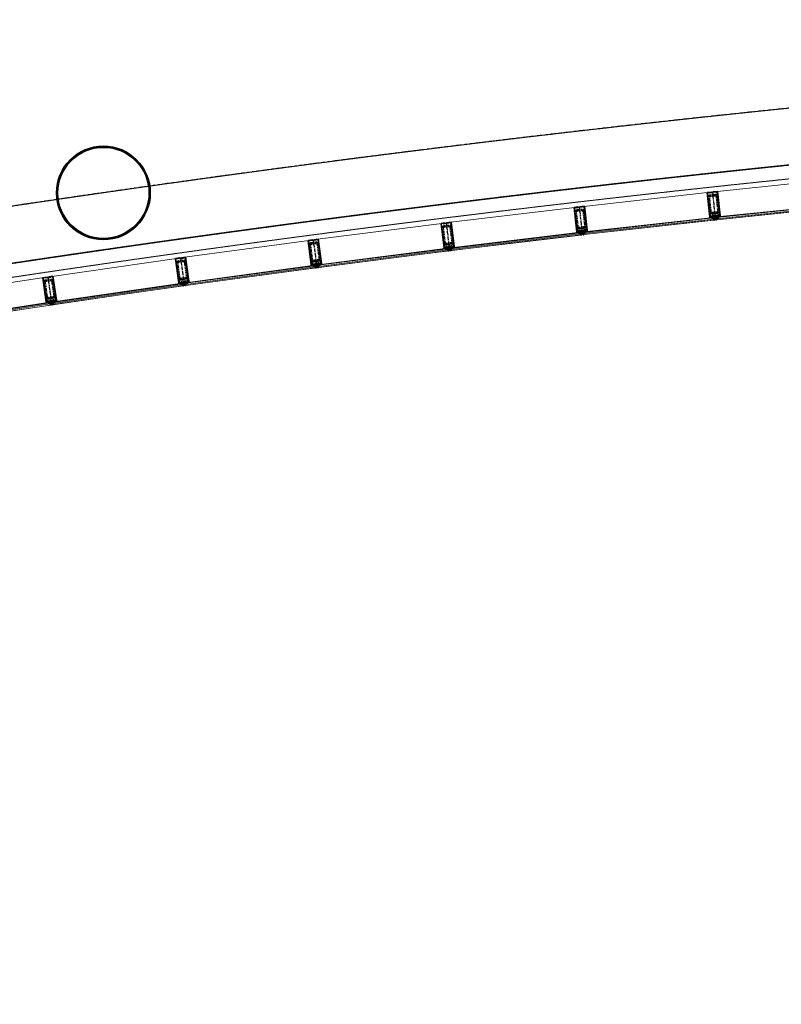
# Model space of a CAD drawing. Header units: millimetres. Extents: x 98667 to 994031, y -2704 to 533009.
# Tile 227 of 256: x 690884 to 699004, y 367669 to 378162. Entities that reach past the tile are written whole.
import ezdxf

# ---------------------------------------------------------------- set-up
doc = ezdxf.new("R2010")
doc.units = ezdxf.units.MM
for name, pattern in [('AP03000E0$0$CENTER', [50.8, 31.75, -6.35, 6.35, -6.35]), ('AP03000E0$0$HIDDEN', [9.525, 6.35, -3.175]), ('AP03000E0$0$HIDDENX2', [19.05, 12.7, -6.35]), ('sp00000g0$0$CENTER', [50.8, 31.75, -6.35, 6.35, -6.35])]:
    doc.linetypes.add(name, pattern=pattern)
for name, color, linetype in [('A-COL ENCLOUSER INNER', 1, 'Continuous'), ('A-COL ENCLOUSER OUTER', 6, 'Continuous'), ('sp00000g0$0$S-GRID', 1, 'sp00000g0$0$CENTER')]:
    doc.layers.add(name, color=color, linetype=linetype)
for name, color, linetype, lineweight in [('AP03000E0$0$A-GLAZ-FULL-EXTR', 2, 'Continuous', 20), ('AP03000E0$0$A-GLAZ-MULL-EXTR', 3, 'Continuous', 35), ('AP03000E0$0$A-WALL-FNSH', 1, 'Continuous', 15)]:
    doc.layers.add(name, color=color, linetype=linetype, lineweight=lineweight)
doc.layers.add('AP03000E0$0$A-Slab Edge Guide', color=55, linetype='Continuous', lineweight=15, plot=False)

msp = doc.modelspace()

# ---------------------------------------------------------------- linework, layer by layer
at = {"color": 251, "linetype": 'AP03000E0$0$CENTER'}
for p, q in [((698269, 376326), (698301, 376027)), ((696849, 376167), (696883, 375869)), ((695431, 375997), (695467, 375699)), ((694014, 375816), (694053, 375519)), ((692598, 375624), (692640, 375326)), ((691184, 375420), (691228, 375123))]:
    msp.add_line(p, q, dxfattribs=at)
at = {"layer": 'A-COL ENCLOUSER INNER', "color": 251}
for radius in [494, 485]:
    msp.add_circle((691777, 376316), radius, dxfattribs=at)
at = {"layer": 'A-COL ENCLOUSER OUTER', "color": 251}
msp.add_circle((691777, 376316), 500, dxfattribs=at)
at = {"layer": 'AP03000E0$0$A-GLAZ-FULL-EXTR', "color": 251}
for p, q in [((698287, 376328), (699671, 376471)), ((698250, 376324), (696867, 376169)), ((695449, 375999), (696830, 376165)), ((699699, 376202), (698315, 376059)), ((698316, 376053), (699699, 376196)), ((699701, 376185), (698317, 376041)), ((698318, 376029), (699702, 376173)), ((698315, 376059), (698316, 376053)), ((695412, 375995), (694032, 375818)), ((696897, 375901), (698280, 376055)), ((698281, 376049), (696898, 375895)), ((696899, 375883), (698282, 376037)), ((698283, 376025), (696901, 375871)), ((698264, 376035), (698263, 376047)), ((698263, 376044), (698269, 376045)), ((698264, 376038), (698263, 376044)), ((698270, 376039), (698264, 376038)), ((698269, 376048), (698281, 376049)), ((698270, 376036), (698269, 376048)), ((698269, 376045), (698270, 376039)), ((698282, 376037), (698270, 376036)), ((698280, 376055), (698281, 376049)), ((698281, 376049), (698282, 376037)), ((698282, 376037), (698283, 376025)), ((698328, 376054), (698316, 376053)), ((698316, 376053), (698317, 376041)), ((698317, 376041), (698329, 376042)), ((698317, 376041), (698318, 376029)), ((698329, 376042), (698328, 376054)), ((698334, 376052), (698328, 376051)), ((698328, 376051), (698328, 376045)), ((698328, 376045), (698334, 376046)), ((698335, 376043), (698334, 376055)), ((698334, 376046), (698334, 376052)), ((696862, 375897), (695481, 375731)), ((695482, 375725), (696863, 375891)), ((696865, 375879), (695483, 375713)), ((695485, 375702), (696866, 375867)), ((696847, 375877), (696845, 375889)), ((696846, 375880), (696846, 375886)), ((696846, 375886), (696852, 375886)), ((696852, 375880), (696846, 375880)), ((696851, 375889), (696863, 375891)), ((696853, 375877), (696851, 375889)), ((696852, 375886), (696852, 375880)), ((696865, 375879), (696853, 375877)), ((696863, 375891), (696862, 375897)), ((696863, 375891), (696865, 375879)), ((696866, 375867), (696865, 375879)), ((696898, 375895), (696897, 375901)), ((696910, 375896), (696898, 375895)), ((696898, 375895), (696899, 375883)), ((696899, 375883), (696911, 375884)), ((696901, 375871), (696899, 375883)), ((696911, 375884), (696910, 375896)), ((696916, 375894), (696910, 375893)), ((696910, 375893), (696911, 375887)), ((696911, 375887), (696917, 375888)), ((696917, 375885), (696916, 375897)), ((696917, 375888), (696916, 375894)), ((692617, 375626), (693995, 375813)), ((694066, 375551), (695446, 375727)), ((695447, 375721), (694067, 375545)), ((694069, 375533), (695448, 375709)), ((695450, 375697), (694070, 375521)), ((695431, 375707), (695429, 375719)), ((695429, 375716), (695435, 375717)), ((695430, 375710), (695429, 375716)), ((695436, 375711), (695430, 375710)), ((695435, 375719), (695447, 375721)), ((695437, 375708), (695435, 375719)), ((695435, 375717), (695436, 375711)), ((695448, 375709), (695437, 375708)), ((695446, 375727), (695447, 375721)), ((695447, 375721), (695448, 375709)), ((695448, 375709), (695450, 375697)), ((695481, 375731), (695482, 375725)), ((695494, 375727), (695482, 375725)), ((695482, 375725), (695483, 375713)), ((695483, 375713), (695495, 375715)), ((695483, 375713), (695485, 375702)), ((695495, 375715), (695494, 375727)), ((695500, 375725), (695494, 375724)), ((695494, 375724), (695495, 375718)), ((695495, 375718), (695501, 375719)), ((695501, 375716), (695500, 375727)), ((695501, 375719), (695500, 375725)), ((692580, 375621), (691203, 375423)), ((694031, 375546), (692653, 375359)), ((692654, 375353), (694032, 375540)), ((694016, 375526), (694014, 375538)), ((694016, 375529), (694015, 375535)), ((694015, 375535), (694021, 375535)), ((694020, 375538), (694032, 375540)), ((694022, 375526), (694020, 375538)), ((694021, 375535), (694021, 375529)), ((694032, 375540), (694031, 375546)), ((694032, 375540), (694034, 375528)), ((694067, 375545), (694066, 375551)), ((694079, 375546), (694067, 375545)), ((694067, 375545), (694069, 375533)), ((694069, 375533), (694080, 375534)), ((694080, 375534), (694079, 375546)), ((694085, 375544), (694079, 375543)), ((694079, 375543), (694080, 375537)), ((694080, 375537), (694086, 375538)), ((694086, 375535), (694085, 375547)), ((694086, 375538), (694085, 375544)), ((694034, 375528), (692655, 375341)), ((692657, 375329), (694035, 375516)), ((694021, 375529), (694016, 375529)), ((694034, 375528), (694022, 375526)), ((694035, 375516), (694034, 375528)), ((694070, 375521), (694069, 375533)), ((689790, 375208), (691166, 375417)), ((691241, 375155), (692618, 375354)), ((692619, 375348), (691242, 375149)), ((691244, 375138), (692621, 375336)), ((692622, 375324), (691245, 375126)), ((692603, 375333), (692601, 375345)), ((692601, 375342), (692607, 375343)), ((692602, 375336), (692601, 375342)), ((692608, 375337), (692602, 375336)), ((692607, 375346), (692619, 375348)), ((692609, 375334), (692607, 375346)), ((692607, 375343), (692608, 375337)), ((692621, 375336), (692609, 375334)), ((692618, 375354), (692619, 375348)), ((692619, 375348), (692621, 375336)), ((692621, 375336), (692622, 375324)), ((692653, 375359), (692654, 375353)), ((692666, 375354), (692654, 375353)), ((692654, 375353), (692655, 375341)), ((692655, 375341), (692667, 375342)), ((692655, 375341), (692657, 375329)), ((692667, 375342), (692666, 375354)), ((692672, 375352), (692666, 375351)), ((692666, 375351), (692667, 375345)), ((692667, 375345), (692673, 375346)), ((692673, 375343), (692672, 375355)), ((692673, 375346), (692672, 375352)), ((691206, 375150), (689831, 374941)), ((689832, 374935), (691207, 375144)), ((691209, 375132), (689834, 374923)), ((689835, 374911), (691211, 375121)), ((691191, 375130), (691189, 375142)), ((691191, 375133), (691190, 375139)), ((691190, 375139), (691196, 375139)), ((691197, 375134), (691191, 375133)), ((691195, 375142), (691207, 375144)), ((691197, 375131), (691195, 375142)), ((691196, 375139), (691197, 375134)), ((691209, 375132), (691197, 375131)), ((691207, 375144), (691206, 375150)), ((691207, 375144), (691209, 375132)), ((691211, 375121), (691209, 375132)), ((691242, 375149), (691241, 375155)), ((691254, 375151), (691242, 375149)), ((691242, 375149), (691244, 375138)), ((691244, 375138), (691256, 375139)), ((691245, 375126), (691244, 375138)), ((691256, 375139), (691254, 375151)), ((691260, 375149), (691254, 375148)), ((691254, 375148), (691255, 375142)), ((691255, 375142), (691261, 375143)), ((691261, 375140), (691260, 375152)), ((691261, 375143), (691260, 375149))]:
    msp.add_line(p, q, dxfattribs=at)
at = {"layer": 'AP03000E0$0$A-GLAZ-FULL-EXTR', "color": 251, "linetype": 'Continuous'}
for p, q in [((698269, 376047), (698281, 376047)), ((698269, 376043), (698281, 376043)), ((698270, 376036), (698270, 376048)), ((698270, 376040), (698282, 376040)), ((698270, 376037), (698279, 376037)), ((698273, 376036), (698273, 376048)), ((698276, 376037), (698276, 376049)), ((698280, 376037), (698280, 376049)), ((698316, 376052), (698328, 376054)), ((698316, 376049), (698328, 376050)), ((698316, 376046), (698328, 376047)), ((698317, 376043), (698329, 376044)), ((698319, 376041), (698318, 376053)), ((698322, 376042), (698321, 376054)), ((698325, 376042), (698324, 376054)), ((698328, 376042), (698327, 376054)), ((696851, 375889), (696863, 375890)), ((696853, 375877), (696852, 375889)), ((696852, 375885), (696864, 375887)), ((696852, 375882), (696864, 375884)), ((696852, 375879), (696864, 375881)), ((696856, 375878), (696855, 375890)), ((696859, 375878), (696858, 375890)), ((696862, 375879), (696861, 375891)), ((696898, 375893), (696910, 375893)), ((696899, 375890), (696911, 375890)), ((696899, 375887), (696911, 375887)), ((696899, 375884), (696908, 375884)), ((696901, 375883), (696901, 375895)), ((696904, 375883), (696904, 375895)), ((696907, 375884), (696907, 375896)), ((696910, 375884), (696911, 375892)), ((695435, 375718), (695447, 375718)), ((695436, 375715), (695448, 375715)), ((695436, 375712), (695448, 375712)), ((695436, 375709), (695447, 375709)), ((695437, 375708), (695437, 375720)), ((695440, 375708), (695440, 375720)), ((695443, 375708), (695443, 375721)), ((695446, 375709), (695446, 375721)), ((695482, 375723), (695494, 375725)), ((695485, 375714), (695483, 375726)), ((695483, 375720), (695494, 375722)), ((695483, 375717), (695495, 375718)), ((695483, 375714), (695495, 375715)), ((695488, 375714), (695487, 375726)), ((695491, 375714), (695490, 375726)), ((695494, 375715), (695493, 375727)), ((694021, 375537), (694032, 375538)), ((694021, 375533), (694033, 375535)), ((694024, 375527), (694022, 375539)), ((694027, 375527), (694025, 375539)), ((694030, 375528), (694028, 375539)), ((694033, 375528), (694032, 375540)), ((694067, 375542), (694067, 375545)), ((694067, 375543), (694079, 375543)), ((694068, 375540), (694080, 375540)), ((694068, 375537), (694080, 375537)), ((694071, 375533), (694071, 375545)), ((694074, 375533), (694074, 375545)), ((694077, 375534), (694077, 375546)), ((694080, 375534), (694080, 375537)), ((694021, 375530), (694033, 375532)), ((694022, 375527), (694034, 375529)), ((694068, 375534), (694075, 375534)), ((692607, 375346), (692619, 375346)), ((692607, 375343), (692620, 375343)), ((692608, 375339), (692620, 375339)), ((692608, 375336), (692621, 375336)), ((692609, 375334), (692609, 375346)), ((692612, 375335), (692612, 375347)), ((692616, 375335), (692616, 375347)), ((692619, 375336), (692619, 375348)), ((692654, 375353), (692666, 375354)), ((692654, 375349), (692666, 375351)), ((692655, 375346), (692666, 375348)), ((692655, 375343), (692667, 375345)), ((692658, 375341), (692657, 375353)), ((692661, 375342), (692660, 375353)), ((692665, 375342), (692663, 375354)), ((691195, 375141), (691207, 375143)), ((691196, 375138), (691208, 375140)), ((691196, 375135), (691208, 375137)), ((691199, 375131), (691197, 375143)), ((691197, 375132), (691209, 375134)), ((691202, 375131), (691201, 375143)), ((691205, 375132), (691204, 375144)), ((691209, 375132), (691207, 375144)), ((691242, 375148), (691254, 375148)), ((691243, 375141), (691243, 375150)), ((691243, 375145), (691255, 375145)), ((691243, 375142), (691255, 375142)), ((691244, 375139), (691252, 375139)), ((691246, 375138), (691246, 375150)), ((691250, 375138), (691250, 375151)), ((691253, 375139), (691253, 375151))]:
    msp.add_line(p, q, dxfattribs=at)
msp.add_arc((717502, 197719), 179339, 89.99555, 114.84719, dxfattribs=at)
at = {"layer": 'AP03000E0$0$A-GLAZ-MULL-EXTR', "color": 251}
for p, q in [((698259, 376324), (698214, 376320)), ((698214, 376320), (698242, 376061)), ((698217, 376317), (698259, 376322)), ((698239, 376118), (698217, 376317)), ((698274, 376323), (698237, 376319)), ((698237, 376316), (698279, 376321)), ((698237, 376319), (698237, 376316)), ((698259, 376322), (698259, 376324)), ((698323, 376331), (698274, 376326)), ((698274, 376326), (698274, 376323)), ((698279, 376324), (698321, 376328)), ((698279, 376321), (698279, 376324)), ((698321, 376328), (698342, 376129)), ((698351, 376073), (698323, 376331)), ((696839, 376166), (696794, 376161)), ((696854, 376165), (696817, 376160)), ((696839, 376163), (696839, 376166)), ((696904, 376173), (696854, 376168)), ((696854, 376168), (696854, 376165)), ((696859, 376165), (696901, 376170)), ((696860, 376162), (696859, 376165)), ((696901, 376170), (696924, 375971)), ((696933, 375915), (696904, 376173)), ((696794, 376161), (696824, 375902)), ((696798, 376158), (696839, 376163)), ((696821, 375959), (696798, 376158)), ((696817, 376160), (696818, 376157)), ((696818, 376157), (696860, 376162)), ((698245, 376061), (698239, 376118)), ((698242, 376061), (698242, 376056)), ((698242, 376056), (698285, 376061)), ((698242, 376056), (698265, 376059)), ((698284, 376066), (698245, 376061)), ((698265, 376059), (698265, 376054)), ((698309, 376071), (698267, 376067)), ((698267, 376064), (698304, 376068)), ((698267, 376067), (698267, 376064)), ((698289, 376066), (698284, 376066)), ((698285, 376061), (698288, 376026)), ((698293, 376026), (698289, 376066)), ((698304, 376068), (698308, 376028)), ((698348, 376073), (698309, 376068)), ((698309, 376068), (698309, 376071)), ((698309, 376063), (698352, 376068)), ((698313, 376029), (698309, 376063)), ((698352, 376068), (698329, 376066)), ((698329, 376066), (698330, 376061)), ((698330, 376061), (698357, 376064)), ((698342, 376129), (698348, 376073)), ((698352, 376068), (698351, 376073)), ((698357, 376064), (698352, 376068)), ((695421, 375996), (695376, 375990)), ((695376, 375990), (695408, 375732)), ((695379, 375988), (695421, 375993)), ((695404, 375789), (695379, 375988)), ((695436, 375995), (695399, 375990)), ((695399, 375987), (695441, 375992)), ((695399, 375990), (695399, 375987)), ((695421, 375993), (695421, 375996)), ((695485, 376004), (695435, 375998)), ((695435, 375998), (695436, 375995)), ((695441, 375995), (695482, 376000)), ((695441, 375992), (695441, 375995)), ((695482, 376000), (695507, 375802)), ((695517, 375746), (695485, 376004)), ((696827, 375903), (696821, 375959)), ((696924, 375971), (696930, 375915)), ((698238, 376051), (698242, 376056)), ((698265, 376054), (698238, 376051)), ((698288, 376026), (698293, 376026)), ((698308, 376028), (698313, 376029)), ((696820, 375892), (696825, 375897)), ((696848, 375895), (696820, 375892)), ((696824, 375902), (696825, 375897)), ((696825, 375897), (696867, 375902)), ((696825, 375897), (696847, 375900)), ((696866, 375907), (696827, 375903)), ((696847, 375900), (696848, 375895)), ((696891, 375913), (696849, 375908)), ((696849, 375905), (696886, 375910)), ((696849, 375908), (696849, 375905)), ((696871, 375908), (696866, 375907)), ((696867, 375902), (696871, 375868)), ((696876, 375868), (696871, 375908)), ((696871, 375868), (696876, 375868)), ((696886, 375910), (696891, 375870)), ((696930, 375915), (696891, 375910)), ((696891, 375910), (696891, 375913)), ((696891, 375870), (696896, 375870)), ((696892, 375905), (696934, 375910)), ((696896, 375870), (696892, 375905)), ((696934, 375910), (696912, 375907)), ((696912, 375907), (696912, 375902)), ((696912, 375902), (696940, 375906)), ((696934, 375910), (696933, 375915)), ((696940, 375906), (696934, 375910)), ((693959, 375809), (694009, 375815)), ((693993, 375551), (693959, 375809)), ((694004, 375812), (693962, 375806)), ((693962, 375806), (693989, 375608)), ((694046, 375814), (694004, 375809)), ((694004, 375809), (694004, 375812)), ((694009, 375812), (694046, 375817)), ((694009, 375815), (694009, 375812)), ((694023, 375817), (694068, 375823)), ((694024, 375814), (694023, 375817)), ((694065, 375820), (694024, 375814)), ((694046, 375817), (694046, 375814)), ((694092, 375621), (694065, 375820)), ((694068, 375823), (694102, 375565)), ((695411, 375733), (695404, 375789)), ((695474, 375744), (695433, 375738)), ((695475, 375741), (695474, 375744)), ((695514, 375745), (695475, 375741)), ((695507, 375802), (695514, 375745)), ((695518, 375741), (695517, 375746)), ((695404, 375722), (695408, 375727)), ((695431, 375725), (695404, 375722)), ((695408, 375727), (695451, 375733)), ((695408, 375732), (695408, 375727)), ((695408, 375727), (695431, 375730)), ((695450, 375738), (695411, 375733)), ((695431, 375730), (695431, 375725)), ((695433, 375735), (695470, 375740)), ((695433, 375738), (695433, 375735)), ((695455, 375738), (695450, 375738)), ((695451, 375733), (695455, 375698)), ((695460, 375698), (695455, 375738)), ((695455, 375698), (695460, 375698)), ((695470, 375740), (695475, 375700)), ((695475, 375736), (695518, 375741)), ((695480, 375701), (695475, 375736)), ((695475, 375700), (695480, 375701)), ((695518, 375741), (695495, 375738)), ((695495, 375738), (695496, 375733)), ((695496, 375733), (695523, 375737)), ((695523, 375737), (695518, 375741)), ((692544, 375616), (692593, 375623)), ((692580, 375358), (692544, 375616)), ((692589, 375619), (692547, 375613)), ((692547, 375613), (692575, 375415)), ((692631, 375622), (692589, 375616)), ((692589, 375616), (692589, 375619)), ((692593, 375623), (692594, 375620)), ((692594, 375620), (692630, 375625)), ((692608, 375625), (692653, 375631)), ((692650, 375628), (692608, 375622)), ((692608, 375622), (692608, 375625)), ((692630, 375625), (692631, 375622)), ((692678, 375430), (692650, 375628)), ((692653, 375631), (692689, 375374)), ((693989, 375608), (693996, 375551)), ((693989, 375540), (693994, 375546)), ((694017, 375544), (693989, 375540)), ((693994, 375546), (693993, 375551)), ((694036, 375552), (693994, 375546)), ((693994, 375546), (694016, 375549)), ((693996, 375551), (694035, 375557)), ((694016, 375549), (694017, 375544)), ((694035, 375560), (694076, 375565)), ((694035, 375557), (694035, 375560)), ((694040, 375517), (694036, 375552)), ((694077, 375562), (694040, 375557)), ((694040, 375557), (694045, 375518)), ((694055, 375559), (694060, 375560)), ((694060, 375519), (694055, 375559)), ((694060, 375560), (694099, 375565)), ((694103, 375560), (694061, 375555)), ((694061, 375555), (694065, 375520)), ((694076, 375565), (694077, 375562)), ((694103, 375560), (694080, 375557)), ((694080, 375557), (694081, 375553)), ((694081, 375553), (694108, 375556)), ((694099, 375565), (694092, 375621)), ((694102, 375565), (694103, 375560)), ((694108, 375556), (694103, 375560)), ((692686, 375373), (692678, 375430)), ((694045, 375518), (694040, 375517)), ((694065, 375520), (694060, 375519)), ((691130, 375412), (691179, 375419)), ((691168, 375155), (691130, 375412)), ((691175, 375415), (691133, 375409)), ((691133, 375409), (691162, 375211)), ((691217, 375419), (691175, 375412)), ((691175, 375412), (691175, 375415)), ((691179, 375419), (691180, 375416)), ((691180, 375416), (691216, 375422)), ((691194, 375421), (691239, 375428)), ((691236, 375425), (691194, 375418)), ((691194, 375418), (691194, 375421)), ((691216, 375422), (691217, 375419)), ((691265, 375227), (691236, 375425)), ((691239, 375428), (691277, 375171)), ((692575, 375415), (692583, 375359)), ((692576, 375348), (692580, 375353)), ((692603, 375352), (692576, 375348)), ((692622, 375359), (692580, 375353)), ((692580, 375353), (692580, 375358)), ((692580, 375353), (692603, 375357)), ((692583, 375359), (692622, 375364)), ((692603, 375357), (692603, 375352)), ((692621, 375367), (692663, 375373)), ((692622, 375364), (692621, 375367)), ((692627, 375325), (692622, 375359)), ((692663, 375370), (692627, 375365)), ((692627, 375365), (692632, 375325)), ((692632, 375325), (692627, 375325)), ((692642, 375367), (692646, 375368)), ((692647, 375327), (692642, 375367)), ((692646, 375368), (692686, 375373)), ((692689, 375369), (692647, 375363)), ((692647, 375363), (692652, 375328)), ((692652, 375328), (692647, 375327)), ((692663, 375373), (692663, 375370)), ((692689, 375369), (692667, 375366)), ((692667, 375366), (692668, 375361)), ((692668, 375361), (692695, 375364)), ((692689, 375374), (692689, 375369)), ((692695, 375364), (692689, 375369)), ((691274, 375170), (691265, 375227)), ((691162, 375211), (691171, 375155)), ((691164, 375144), (691169, 375150)), ((691192, 375148), (691164, 375144)), ((691169, 375150), (691168, 375155)), ((691211, 375156), (691169, 375150)), ((691169, 375150), (691191, 375153)), ((691171, 375155), (691210, 375161)), ((691191, 375153), (691192, 375148)), ((691209, 375164), (691251, 375170)), ((691210, 375161), (691209, 375164)), ((691216, 375121), (691211, 375156)), ((691251, 375167), (691215, 375162)), ((691215, 375162), (691221, 375122)), ((691221, 375122), (691216, 375121)), ((691235, 375124), (691230, 375164)), ((691230, 375164), (691235, 375164)), ((691235, 375164), (691274, 375170)), ((691277, 375166), (691235, 375160)), ((691235, 375160), (691240, 375125)), ((691240, 375125), (691235, 375124)), ((691251, 375170), (691251, 375167)), ((691277, 375166), (691255, 375162)), ((691255, 375162), (691256, 375158)), ((691256, 375158), (691283, 375162)), ((691277, 375171), (691277, 375166)), ((691283, 375162), (691277, 375166))]:
    msp.add_line(p, q, dxfattribs=at)
at = {"layer": 'AP03000E0$0$A-GLAZ-MULL-EXTR', "color": 251, "linetype": 'AP03000E0$0$HIDDENX2'}
for p, q in [((698247, 376293), (698297, 376298)), ((698248, 376281), (698298, 376286)), ((698312, 376275), (698328, 376126)), ((698324, 376276), (698340, 376127)), ((698241, 376116), (698225, 376266)), ((698253, 376118), (698237, 376267)), ((696823, 375958), (696806, 376107)), ((696835, 375959), (696818, 376108)), ((696828, 376134), (696877, 376140)), ((696829, 376122), (696879, 376128)), ((696892, 376117), (696910, 375968)), ((696905, 376118), (696922, 375969)), ((698243, 376092), (698343, 376102)), ((698246, 376072), (698243, 376092)), ((698295, 376077), (698246, 376072)), ((698317, 376112), (698267, 376107)), ((698318, 376100), (698268, 376094)), ((698345, 376082), (698295, 376077)), ((698343, 376102), (698345, 376082)), ((695409, 375964), (695459, 375970)), ((695411, 375952), (695461, 375958)), ((696899, 375954), (696849, 375948)), ((695406, 375787), (695388, 375936)), ((695418, 375789), (695400, 375938)), ((695474, 375947), (695493, 375798)), ((695487, 375949), (695505, 375800)), ((696826, 375933), (696925, 375944)), ((696828, 375913), (696826, 375933)), ((696878, 375919), (696828, 375913)), ((696900, 375941), (696850, 375936)), ((696927, 375924), (696878, 375919)), ((696925, 375944), (696927, 375924)), ((693971, 375755), (693991, 375606)), ((693984, 375757), (694003, 375608)), ((694042, 375789), (693993, 375783)), ((694044, 375777), (693994, 375771)), ((694078, 375618), (694058, 375766)), ((694090, 375619), (694070, 375768)), ((695409, 375763), (695508, 375775)), ((695412, 375743), (695409, 375763)), ((695461, 375749), (695412, 375743)), ((695482, 375784), (695432, 375778)), ((695484, 375772), (695434, 375766)), ((695511, 375755), (695461, 375749)), ((695508, 375775), (695511, 375755)), ((692556, 375562), (692577, 375414)), ((692569, 375564), (692589, 375415)), ((692627, 375597), (692577, 375590)), ((692629, 375585), (692579, 375578)), ((692664, 375426), (692643, 375574)), ((692676, 375427), (692655, 375576)), ((694093, 375594), (693994, 375581)), ((693994, 375581), (693997, 375562)), ((693997, 375562), (694046, 375568)), ((694017, 375597), (694067, 375604)), ((694019, 375585), (694068, 375591)), ((694046, 375568), (694096, 375575)), ((694096, 375575), (694093, 375594)), ((691143, 375358), (691165, 375210)), ((691155, 375360), (691177, 375212)), ((691213, 375394), (691164, 375387)), ((691215, 375381), (691166, 375374)), ((691251, 375223), (691229, 375371)), ((691264, 375224), (691242, 375373)), ((692679, 375403), (692580, 375389)), ((692580, 375389), (692583, 375369)), ((692583, 375369), (692633, 375376)), ((692603, 375405), (692653, 375412)), ((692605, 375392), (692655, 375399)), ((692633, 375376), (692682, 375383)), ((692682, 375383), (692679, 375403)), ((691267, 375200), (691168, 375185)), ((691168, 375185), (691171, 375165)), ((691171, 375165), (691221, 375173)), ((691191, 375201), (691241, 375208)), ((691193, 375189), (691243, 375196)), ((691221, 375173), (691270, 375180)), ((691270, 375180), (691267, 375200))]:
    msp.add_line(p, q, dxfattribs=at)
at = {"layer": 'AP03000E0$0$A-GLAZ-MULL-EXTR', "color": 251, "linetype": 'Continuous'}
for p, q in [((698264, 376059), (698265, 376059)), ((698329, 376065), (698356, 376065)), ((698330, 376061), (698338, 376061)), ((698332, 376061), (698332, 376066)), ((698335, 376061), (698335, 376066)), ((698338, 376061), (698338, 376066)), ((698341, 376062), (698341, 376067)), ((698344, 376062), (698344, 376067)), ((698347, 376062), (698347, 376068)), ((698350, 376068), (698352, 376068)), ((698351, 376063), (698351, 376068)), ((698354, 376063), (698354, 376066)), ((698357, 376064), (698357, 376064)), ((698239, 376051), (698239, 376053)), ((698239, 376052), (698253, 376052)), ((698242, 376055), (698265, 376055)), ((698243, 376051), (698243, 376056)), ((698246, 376052), (698246, 376057)), ((698249, 376052), (698249, 376057)), ((698252, 376052), (698252, 376057)), ((698255, 376053), (698255, 376058)), ((698259, 376053), (698259, 376058)), ((698262, 376053), (698262, 376058)), ((698265, 376054), (698265, 376056)), ((696821, 375893), (696830, 375893)), ((696823, 375892), (696823, 375895)), ((696824, 375896), (696848, 375896)), ((696826, 375893), (696826, 375898)), ((696829, 375893), (696829, 375898)), ((696832, 375893), (696832, 375898)), ((696835, 375894), (696835, 375899)), ((696839, 375894), (696839, 375899)), ((696841, 375899), (696847, 375899)), ((696842, 375894), (696842, 375899)), ((696845, 375895), (696845, 375900)), ((696912, 375907), (696912, 375907)), ((696912, 375905), (696936, 375905)), ((696915, 375903), (696915, 375908)), ((696918, 375903), (696918, 375908)), ((696921, 375904), (696921, 375909)), ((696921, 375908), (696936, 375908)), ((696924, 375904), (696924, 375909)), ((696928, 375904), (696928, 375909)), ((696931, 375905), (696931, 375910)), ((696934, 375905), (696934, 375910)), ((696937, 375905), (696937, 375908)), ((695406, 375724), (695423, 375724)), ((695406, 375722), (695406, 375724)), ((695409, 375727), (695431, 375727)), ((695409, 375722), (695409, 375727)), ((695412, 375723), (695412, 375728)), ((695416, 375723), (695416, 375728)), ((695419, 375724), (695419, 375729)), ((695422, 375724), (695422, 375729)), ((695425, 375724), (695425, 375729)), ((695428, 375725), (695428, 375730)), ((695431, 375725), (695431, 375725)), ((695496, 375737), (695523, 375736)), ((695496, 375733), (695498, 375733)), ((695498, 375733), (695498, 375738)), ((695501, 375734), (695501, 375739)), ((695504, 375734), (695504, 375739)), ((695508, 375740), (695519, 375740)), ((695508, 375735), (695508, 375740)), ((695511, 375735), (695511, 375740)), ((695514, 375735), (695514, 375740)), ((695517, 375736), (695517, 375741)), ((695520, 375736), (695520, 375739)), ((693990, 375541), (693990, 375541)), ((693992, 375543), (694016, 375547)), ((693993, 375541), (693993, 375545)), ((693996, 375541), (693996, 375546)), ((694000, 375542), (693999, 375547)), ((694003, 375542), (694002, 375547)), ((694006, 375543), (694005, 375548)), ((694009, 375543), (694008, 375548)), ((694012, 375543), (694012, 375548)), ((694015, 375544), (694015, 375549)), ((694081, 375555), (694106, 375558)), ((694081, 375553), (694081, 375558)), ((694085, 375553), (694084, 375558)), ((694088, 375553), (694087, 375558)), ((694091, 375554), (694090, 375559)), ((694094, 375554), (694093, 375559)), ((694097, 375555), (694097, 375560)), ((694100, 375555), (694100, 375560)), ((694104, 375555), (694103, 375560)), ((694107, 375556), (694106, 375558)), ((692576, 375348), (692603, 375352)), ((692577, 375348), (692577, 375349)), ((692579, 375352), (692603, 375355)), ((692580, 375348), (692579, 375352)), ((692583, 375349), (692582, 375354)), ((692586, 375349), (692585, 375354)), ((692589, 375350), (692589, 375355)), ((692592, 375350), (692592, 375355)), ((692596, 375351), (692595, 375356)), ((692599, 375351), (692598, 375356)), ((692602, 375351), (692601, 375356)), ((692667, 375364), (692691, 375367)), ((692668, 375361), (692667, 375366)), ((692668, 375361), (692695, 375365)), ((692671, 375361), (692670, 375366)), ((692674, 375362), (692674, 375367)), ((692677, 375362), (692677, 375367)), ((692681, 375362), (692680, 375367)), ((692684, 375363), (692683, 375368)), ((692687, 375363), (692686, 375368)), ((692690, 375364), (692689, 375369)), ((692693, 375364), (692693, 375366)), ((691165, 375146), (691191, 375149)), ((691165, 375144), (691165, 375145)), ((691168, 375149), (691191, 375152)), ((691168, 375145), (691168, 375149)), ((691172, 375145), (691171, 375150)), ((691175, 375146), (691174, 375150)), ((691178, 375146), (691177, 375151)), ((691181, 375146), (691180, 375151)), ((691184, 375147), (691183, 375152)), ((691187, 375147), (691187, 375152)), ((691190, 375148), (691190, 375153)), ((691255, 375162), (691278, 375165)), ((691256, 375159), (691282, 375163)), ((691256, 375158), (691256, 375163)), ((691259, 375158), (691259, 375163)), ((691263, 375159), (691262, 375163)), ((691266, 375159), (691265, 375164)), ((691269, 375159), (691268, 375164)), ((691272, 375160), (691271, 375165)), ((691275, 375160), (691274, 375165)), ((691278, 375161), (691278, 375166)), ((691281, 375161), (691281, 375163))]:
    msp.add_line(p, q, dxfattribs=at)
at = {"layer": 'AP03000E0$0$A-GLAZ-MULL-EXTR', "color": 251, "linetype": 'AP03000E0$0$HIDDENX2'}
for centre, radius, start, end in [((698250, 376268), 25, 96.1463, 186.1463), ((698250, 376268), 12.5, 96.1463, 186.1463), ((698299, 376274), 25, 6.1463, 96.1463), ((698299, 376274), 12.5, 6.1463, 96.1463), ((696830, 376109), 25, 96.6019, 186.6019), ((696830, 376109), 12.5, 96.6019, 186.6019), ((696880, 376115), 25, 6.6019, 96.6019), ((696880, 376115), 12.5, 6.6019, 96.6019), ((698266, 376119), 25, 186.1463, 276.1463), ((698266, 376119), 12.5, 186.1463, 276.1463), ((698315, 376124), 12.5, 276.1463, 6.1463), ((698315, 376124), 25, 276.1463, 6.1463), ((695412, 375939), 25, 97.0575, 187.0575), ((695462, 375946), 25, 7.0575, 97.0575), ((695462, 375946), 12.5, 7.0575, 97.0575), ((696848, 375960), 25, 186.6019, 276.6019), ((696848, 375960), 12.5, 186.6019, 276.6019), ((696897, 375966), 12.5, 276.6019, 6.6019), ((696897, 375966), 25, 276.6019, 6.6019), ((695412, 375939), 12.5, 97.0575, 187.0575), ((693996, 375758), 25, 97.5131, 187.5131), ((693996, 375758), 12.5, 97.5131, 187.5131), ((694046, 375765), 25, 7.5131, 97.5131), ((694046, 375765), 12.5, 7.5131, 97.5131), ((695431, 375791), 25, 187.0575, 277.0575), ((695431, 375791), 12.5, 187.0575, 277.0575), ((695481, 375797), 12.5, 277.0575, 7.0575), ((695481, 375797), 25, 277.0575, 7.0575), ((692581, 375566), 25, 97.9688, 187.9688), ((692581, 375566), 12.5, 97.9688, 187.9688), ((692630, 375573), 25, 7.9688, 97.9688), ((692630, 375573), 12.5, 7.9688, 97.9688), ((694016, 375609), 25, 187.5131, 277.5131), ((694016, 375609), 12.5, 187.5131, 277.5131), ((694065, 375616), 12.5, 277.5131, 7.5131), ((694065, 375616), 25, 277.5131, 7.5131), ((691167, 375362), 25, 98.4244, 188.4244), ((691167, 375362), 12.5, 98.4244, 188.4244), ((691217, 375369), 25, 8.4244, 98.4244), ((691217, 375369), 12.5, 8.4244, 98.4244), ((692602, 375417), 25, 187.9688, 277.9688), ((692602, 375417), 12.5, 187.9688, 277.9688), ((692651, 375424), 12.5, 277.9688, 7.9688), ((692651, 375424), 25, 277.9688, 7.9688), ((691239, 375221), 12.5, 278.4244, 8.4244), ((691239, 375221), 25, 278.4244, 8.4244), ((691189, 375213), 25, 188.4244, 278.4244), ((691189, 375213), 12.5, 188.4244, 278.4244)]:
    msp.add_arc(centre, radius, start, end, dxfattribs=at)
at = {"layer": 'AP03000E0$0$A-GLAZ-MULL-EXTR', "color": 251}
for centre, start, end in [((698285, 376029), 34.2069, 158.0856), ((698285, 376028), 34.2069, 158.0856), ((698286, 376027), 34.2069, 158.0856), ((698286, 376026), 34.2069, 158.0856), ((698286, 376025), 34.2069, 158.0856), ((698286, 376024), 34.2069, 158.0856), ((698315, 376033), 34.2069, 158.0856), ((698315, 376032), 34.2069, 158.0856), ((698315, 376031), 34.2069, 158.0856), ((698316, 376030), 34.2069, 158.0856), ((698316, 376029), 34.2069, 158.0856), ((698316, 376028), 34.2069, 158.0856), ((696868, 375871), 34.6625, 158.5412), ((696868, 375870), 34.6625, 158.5412), ((696868, 375869), 34.6625, 158.5412), ((696868, 375868), 34.6625, 158.5412), ((696869, 375867), 34.6625, 158.5412), ((696869, 375866), 34.6625, 158.5412), ((696898, 375874), 34.6625, 158.5412), ((696898, 375873), 34.6625, 158.5412), ((696898, 375872), 34.6625, 158.5412), ((696898, 375871), 34.6625, 158.5412), ((696898, 375870), 34.6625, 158.5412), ((696898, 375869), 34.6625, 158.5412), ((695452, 375701), 35.1182, 158.9969), ((695452, 375700), 35.1182, 158.9969), ((695452, 375699), 35.1182, 158.9969), ((695452, 375698), 35.1182, 158.9969), ((695453, 375697), 35.1182, 158.9969), ((695453, 375696), 35.1182, 158.9969), ((695482, 375705), 35.1182, 158.9969), ((695482, 375704), 35.1182, 158.9969), ((695482, 375703), 35.1182, 158.9969), ((695482, 375702), 35.1182, 158.9969), ((695482, 375701), 35.1182, 158.9969), ((695482, 375700), 35.1182, 158.9969), ((694037, 375520), 35.5738, 159.4525), ((694038, 375519), 35.5738, 159.4525), ((694038, 375518), 35.5738, 159.4525), ((694038, 375517), 35.5738, 159.4525), ((694038, 375516), 35.5738, 159.4525), ((694038, 375515), 35.5738, 159.4525), ((694067, 375524), 35.5738, 159.4525), ((694067, 375523), 35.5738, 159.4525), ((694067, 375522), 35.5738, 159.4525), ((694068, 375521), 35.5738, 159.4525), ((694068, 375520), 35.5738, 159.4525), ((694068, 375519), 35.5738, 159.4525), ((692624, 375328), 36.0294, 159.9081), ((692624, 375327), 36.0294, 159.9081), ((692625, 375326), 36.0294, 159.9081), ((692625, 375325), 36.0294, 159.9081), ((692625, 375324), 36.0294, 159.9081), ((692625, 375323), 36.0294, 159.9081), ((692654, 375332), 36.0294, 159.9081), ((692654, 375331), 36.0294, 159.9081), ((692654, 375330), 36.0294, 159.9081), ((692654, 375329), 36.0294, 159.9081), ((692655, 375328), 36.0294, 159.9081), ((692655, 375327), 36.0294, 159.9081), ((691213, 375125), 36.485, 160.3637), ((691213, 375124), 36.485, 160.3637), ((691213, 375123), 36.485, 160.3637), ((691213, 375122), 36.485, 160.3637), ((691213, 375121), 36.485, 160.3637), ((691213, 375120), 36.485, 160.3637), ((691242, 375129), 36.485, 160.3637), ((691243, 375128), 36.485, 160.3637), ((691243, 375127), 36.485, 160.3637), ((691243, 375126), 36.485, 160.3637), ((691243, 375125), 36.485, 160.3637), ((691243, 375124), 36.485, 160.3637)]:
    msp.add_arc(centre, 2.83, start, end, dxfattribs=at)
at = {"layer": 'AP03000E0$0$A-Slab Edge Guide', "color": 251, "linetype": 'AP03000E0$0$HIDDEN'}
msp.add_arc((717516, 197696), 180466, 89.99998, 131.00001, dxfattribs=at)
at = {"layer": 'AP03000E0$0$A-WALL-FNSH', "color": 251, "linetype": 'AP03000E0$0$HIDDEN'}
for radius in [179866, 179861, 179716]:
    msp.add_arc((717516, 197696), radius, 89.99998, 131.00001, dxfattribs=at)
at = {"layer": 'sp00000g0$0$S-GRID', "color": 251}
msp.add_arc((717516, 197696), 180466, 90, 130.99999, dxfattribs=at)

doc.saveas('drawing.dxf')
